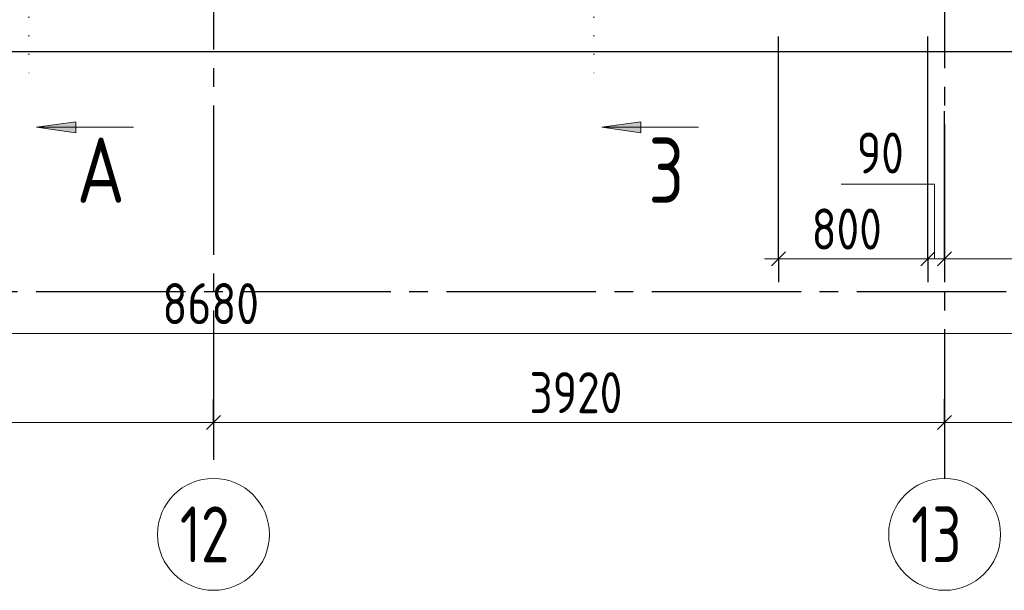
# Model space of a CAD drawing. Header units: millimetres. Extents: x 0 to 43617, y 0 to 29700.
# Tile 4 of 20: x 9071 to 14350, y 14650 to 17710. Entities that reach past the tile are written whole.
import ezdxf

# ---------------------------------------------------------------- set-up
doc = ezdxf.new("R2010")
doc.units = ezdxf.units.MM
doc.linetypes.add('______5', pattern=[1100, 800, -100, 100, -100])
doc.linetypes.add('______9', pattern=[100, 0, -100])
for name, color, linetype, lineweight in [('Standard', 7, 'Continuous', 25), ('ЖБ Перекрытие верхний уровень', 7, 'Continuous', 35), ('Оси', 40, '______5', 18), ('Размерная выноска', 7, 'Continuous', 13), ('Узлы символ', 7, 'Continuous', 25)]:
    doc.layers.add(name, color=color, linetype=linetype, lineweight=lineweight)
doc.styles.add('GOST 2.304-81', font='txt')
doc.styles.add('ISOCPEUR', font='txt')

msp = doc.modelspace()

# ---------------------------------------------------------------- hatches: boundary and pattern name
at = {"layer": 'Узлы символ', "linetype": 'Continuous', "lineweight": 13, "transparency": 33554687}
for points in [[(9371.6, 17103.1), (9161.6, 17133.1), (9371.6, 17163.1)], [(12401.6, 17103.1), (12191.6, 17133.1), (12401.6, 17163.1)]]:
    msp.add_hatch(color=7, dxfattribs=at).paths.add_polyline_path(points, flags=16)

# ---------------------------------------------------------------- linework, layer by layer
at = {"layer": 'Standard', "color": 251, "linetype": 'Continuous', "lineweight": -3, "true_color": 0x656565, "transparency": 33554687}
for p, q in [((13140, 16427.5), (13140, 17620)), ((13140, 16427.5), (13140, 16552.5)), ((13940, 16427.5), (13940, 16552.5)), ((14030, 16427.5), (14030, 16552.5)), ((13140, 16427.5), (13140, 16302.5)), ((13940, 16427.5), (13940, 16302.5)), ((14030, 16427.5), (14030, 16302.5)), ((10110, 15550), (10110, 15675)), ((14030, 15550), (14030, 15675)), ((10110, 15550), (10110, 15425)), ((10110, 15550), (10110, 15550)), ((14030, 15550), (14030, 15425)), ((14030, 15550), (14030, 15550))]:
    msp.add_line(p, q, dxfattribs=at)
at = {"layer": 'Standard', "color": 7, "linetype": 'Continuous', "lineweight": 13, "transparency": 33554687}
for p, q in [((13140, 16427.5), (13065, 16427.5)), ((13140, 16427.5), (13940, 16427.5)), ((13940, 16427.5), (14030, 16427.5)), ((14030, 16427.5), (14450, 16427.5)), ((5770, 16027.5), (14450, 16027.5)), ((6190, 15550), (10110, 15550)), ((10110, 15550), (14030, 15550)), ((14030, 15550), (17330, 15550))]:
    msp.add_line(p, q, dxfattribs=at)
at = {"layer": 'Standard', "color": 7, "linetype": 'Continuous', "lineweight": 25, "transparency": 33554687}
for p, q in [((13102.5, 16390), (13177.5, 16465)), ((13902.5, 16390), (13977.5, 16465)), ((13992.5, 16390), (14067.5, 16465)), ((10072.5, 15512.5), (10147.5, 15587.5)), ((13992.5, 15512.5), (14067.5, 15587.5))]:
    msp.add_line(p, q, dxfattribs=at)
at = {"layer": 'Standard', "color": 251, "linetype": 'Continuous', "lineweight": -3, "true_color": 0x656565, "transparency": 33554687}
for points in [[(13940, 16427.5), (13940, 16444.5), (13940, 16444.5), (13940, 16747.4), (13940, 16747.4), (13940, 17620)], [(14030, 16427.5), (14030, 16444.5), (14030, 16444.5), (14030, 16789), (14030, 16789), (14030, 17220)]]:
    msp.add_lwpolyline(points, dxfattribs=at)
at = {"layer": 'ЖБ Перекрытие верхний уровень', "color": 7, "linetype": 'Continuous', "lineweight": 25, "transparency": 33554687}
msp.add_line((5770, 17540), (14450, 17540), dxfattribs=at)
at = {"layer": 'Оси', "color": 8, "linetype": '______5', "lineweight": -3, "transparency": 33554687}
for p, q in [((14030, 25950), (14030, 15250)), ((10110, 24950), (10110, 15250)), ((35260, 16250), (3600, 16250))]:
    msp.add_line(p, q, dxfattribs=at)
at = {"layer": 'Оси', "color": 7, "linetype": 'Continuous', "lineweight": 13, "transparency": 33554687}
for centre in [(10110, 14950), (14030, 14950)]:
    msp.add_circle(centre, 300, dxfattribs=at)
at = {"layer": 'Размерная выноска', "color": 7, "linetype": 'Continuous', "lineweight": 13, "transparency": 33554687}
msp.add_lwpolyline([(13975, 16427.5), (13975, 16827.5), (13475, 16827.5)], dxfattribs=at)
at = {"layer": 'Узлы символ', "color": 7, "linetype": '______9', "lineweight": 13, "transparency": 33554687}
for p, q in [((9120, 18125.2), (9120, 17354.8)), ((12150, 18125.2), (12150, 17354.8))]:
    msp.add_line(p, q, dxfattribs=at)
at = {"layer": 'Узлы символ', "color": 7, "linetype": 'Continuous', "lineweight": 13, "transparency": 33554687}
for p, q in [((9161.6, 17133.1), (9371.6, 17163.1)), ((9371.6, 17163.1), (9371.6, 17103.1)), ((12191.6, 17133.1), (12401.6, 17163.1)), ((12401.6, 17163.1), (12401.6, 17103.1)), ((9161.6, 17133.1), (9680.7, 17133.1)), ((9161.6, 17133.1), (9161.6, 17133.1)), ((9161.6, 17133.1), (9161.6, 17133.1)), ((9161.6, 17133.1), (9161.6, 17133.1)), ((9371.6, 17103.1), (9161.6, 17133.1)), ((9371.6, 17133.1), (9386.6, 17133.1)), ((12191.6, 17133.1), (12710.7, 17133.1)), ((12191.6, 17133.1), (12191.6, 17133.1)), ((12191.6, 17133.1), (12191.6, 17133.1)), ((12191.6, 17133.1), (12191.6, 17133.1)), ((12401.6, 17103.1), (12191.6, 17133.1)), ((12401.6, 17133.1), (12416.5, 17133.1))]:
    msp.add_line(p, q, dxfattribs=at)

# ---------------------------------------------------------------- texts
at = {"layer": 'Standard', "color": 7, "linetype": 'Continuous', "lineweight": 25, "transparency": 33554687, "char_height": 220, "attachment_point": 7, "style": 'GOST 2.304-81'}
for s, insert, width in [('90', (13559.2, 16885.4), 391.311), ('800', (13316.7, 16477.5), 531.967), ('8680', (9836.3, 16077.5), 672.628), ('3920', (11804.2, 15600), 657.046)]:
    msp.add_mtext(s, dxfattribs=dict(at, insert=insert, width=width))
at = {"layer": 'Оси', "color": 7, "linetype": 'Continuous', "lineweight": 25, "transparency": 33554687, "char_height": 300, "attachment_point": 7, "style": 'ISOCPEUR'}
for s, insert, width in [('\\W0.75;12', (9930, 14800), 472.272), ('\\W0.75;13', (13850, 14800), 472.289)]:
    msp.add_mtext(s, dxfattribs=dict(at, insert=insert, width=width))
at = {"layer": 'Узлы символ', "color": 7, "linetype": 'Continuous', "lineweight": 35, "transparency": 33554687, "char_height": 350, "attachment_point": 7, "style": 'ISOCPEUR'}
for s, insert, width in [('\\W0.82;А', (9376.9, 16727.8), 458.097), ('\\W0.78;3', (12441.9, 16727.8), 380.809)]:
    msp.add_mtext(s, dxfattribs=dict(at, insert=insert, width=width))

doc.saveas('drawing.dxf')
